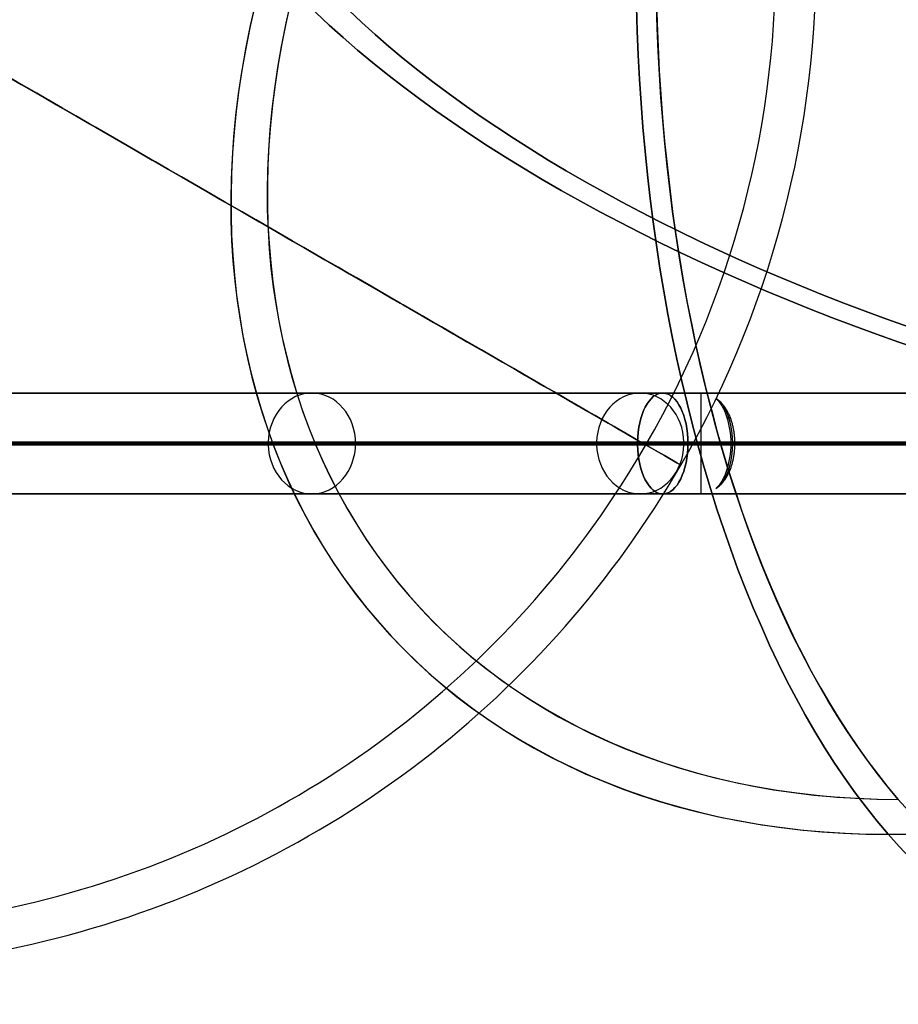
# Model space of a CAD drawing. Extents: x 27 to 760, y 3196 to 3474.
# Tile 2 of 10: x 150 to 237, y 3206 to 3304. Entities that reach past the tile are written whole.
import ezdxf

# ---------------------------------------------------------------- set-up
doc = ezdxf.new("R2010")
doc.units = 0
doc.header["$MEASUREMENT"] = 0
doc.layers.add('DEFAULT', color=178, linetype='CONTINUOUS')

msp = doc.modelspace()

# ---------------------------------------------------------------- linework, layer by layer
at = {"layer": 'DEFAULT'}
for p, q in [((217.6665296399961, 3267.074535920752, 34.52110060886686), (217.6665296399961, 3257.085144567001, 34.52110060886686)), ((220.2693507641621, 3264.632934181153, 39.45116452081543), (220.6110218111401, 3264.632934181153, 39.27077971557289)), ((214.6636393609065, 3262.079840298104, 28.83325642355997), (220.6694199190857, 3262.079840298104, 40.20894479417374)), ((220.6694199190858, 3262.079840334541, 40.20894479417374), (221.0569061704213, 3262.079840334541, 40.00437190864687)), ((221.0569061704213, 3262.079840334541, 40.00437190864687), (221.0558238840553, 3262.211373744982, 40.00252586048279)), ((221.055824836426, 3261.948306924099, 40.00252367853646), (221.0569061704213, 3262.079840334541, 40.00437190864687)), ((220.269350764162, 3259.526746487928, 39.45116452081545), (220.6110982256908, 3259.526746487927, 39.27073937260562))]:
    msp.add_line(p, q, dxfattribs=at)
at = {"layer": 'DEFAULT', "extrusion": (0.8843223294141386, 8.430644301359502e-15, -0.4668768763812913)}
msp.add_lwpolyline([(3266.543022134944, 135.4018320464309), (3266.627438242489, 135.1741311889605), (3266.705312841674, 134.9409665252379), (3266.776530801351, 134.7019193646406), (3266.840976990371, 134.4565710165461), (3266.898490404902, 134.2047338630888), (3266.948726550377, 133.94714457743), (3266.991295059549, 133.6847709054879), (3267.025805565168, 133.418580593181), (3267.051922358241, 133.1494730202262), (3267.069528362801, 132.8780741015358), (3267.078561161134, 132.6049413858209), (3267.078958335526, 132.3306324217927), (3267.070675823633, 132.0557289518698), (3267.053742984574, 131.7809094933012), (3267.028207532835, 131.5068767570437), (3266.994117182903, 131.2343334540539), (3266.951556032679, 130.9639885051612), (3266.900753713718, 130.6965756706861), (3266.841976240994, 130.4328349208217), (3266.77548962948, 130.1735062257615), (3266.701577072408, 129.9192858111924), (3266.62059047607, 129.670694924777), (3266.532898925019, 129.4282110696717), (3266.438871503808, 129.192311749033), (3266.338894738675, 128.9634530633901), (3266.233424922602, 128.7420055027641), (3266.122935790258, 128.5283181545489), (3266.007901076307, 128.3227401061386), (3265.888768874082, 128.1255572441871), (3265.765884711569, 127.9368026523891), (3265.639568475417, 127.7564462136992), (3265.510140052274, 127.5844578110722), (3265.377929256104, 127.4208124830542), (3265.24330561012, 127.2655058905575), (3265.175207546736, 127.1909798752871), (3265.106648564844, 127.118538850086), (3265.037676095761, 127.048182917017), (3264.968337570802, 126.9799121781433), (3264.898674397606, 126.9137215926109), (3264.828703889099, 126.849585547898), (3264.758437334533, 126.7874732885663), (3264.687886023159, 126.7273540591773), (3264.617061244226, 126.6691971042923), (3264.545974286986, 126.6129716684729), (3264.47463644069, 126.5586469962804), (3264.403058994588, 126.5061923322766), (3264.331255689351, 126.455580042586), (3264.259250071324, 126.4067949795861), (3264.187068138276, 126.3598251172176), (3264.114735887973, 126.3146584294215), (3264.042279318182, 126.2712828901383), (3263.96972442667, 126.2296864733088), (3263.897097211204, 126.1898571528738), (3263.82442366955, 126.151782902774), (3263.751725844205, 126.1154501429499), (3263.679009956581, 126.080839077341), (3263.606278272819, 126.0479283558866), (3263.533533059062, 126.016696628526), (3263.460776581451, 125.9871225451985), (3263.388011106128, 125.9591847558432), (3263.315238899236, 125.9328619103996), (3263.242462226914, 125.9081326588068), (3263.169683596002, 125.8849773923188), (3263.096906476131, 125.8633834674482), (3263.024134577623, 125.8433399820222), (3262.951371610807, 125.8248360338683), (3262.878621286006, 125.8078607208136), (3262.805887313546, 125.7924031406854), (3262.733173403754, 125.7784523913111), (3262.660483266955, 125.7659975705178), (3262.587819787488, 125.7550287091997), (3262.515182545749, 125.7455395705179), (3262.442570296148, 125.7375248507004), (3262.369981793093, 125.7309792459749), (3262.297415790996, 125.7258974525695), (3262.224871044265, 125.722274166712), (3262.152346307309, 125.7201040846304), (3262.079840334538, 125.7193819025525)], dxfattribs=at)
at = {"layer": 'DEFAULT', "extrusion": (0.884322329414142, 9.758309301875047e-15, -0.4668768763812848)}
msp.add_lwpolyline([(3257.616658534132, 135.4018320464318), (3257.532249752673, 135.1741521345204), (3257.454379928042, 134.9410051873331), (3257.383164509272, 134.7019719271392), (3257.318718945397, 134.4566330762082), (3257.26120459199, 134.2048007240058), (3257.210966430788, 133.9472124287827), (3257.168395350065, 133.6848371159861), (3257.133882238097, 133.4186437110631), (3257.107763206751, 133.1495326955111), (3257.09015526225, 132.878130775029), (3257.081120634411, 132.6049962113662), (3257.080721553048, 132.3306872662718), (3257.089001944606, 132.0557860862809), (3257.105932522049, 131.7809703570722), (3257.131465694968, 131.50694164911), (3257.165553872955, 131.2344015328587), (3257.208112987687, 130.9640582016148), (3257.258913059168, 130.6966463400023), (3257.317687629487, 130.4329072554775), (3257.384170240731, 130.1735822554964), (3257.458077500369, 129.9193682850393), (3257.539058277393, 129.6707848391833), (3257.626744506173, 129.4283070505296), (3257.720768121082, 129.1924100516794), (3257.820743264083, 128.963548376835), (3257.9262129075, 128.7420941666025), (3258.036702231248, 128.5283989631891), (3258.151736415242, 128.3228143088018), (3258.270866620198, 128.1256278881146), (3258.393747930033, 127.9368719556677), (3258.520061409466, 127.7565149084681), (3258.649488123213, 127.584525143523), (3258.781698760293, 127.4208767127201), (3258.916322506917, 127.2655662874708), (3258.984420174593, 127.191038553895), (3259.052978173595, 127.1185961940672), (3259.121948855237, 127.0482394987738), (3259.191284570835, 126.9799687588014), (3259.260943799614, 126.9137790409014), (3259.330909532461, 126.849644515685), (3259.401170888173, 126.7875341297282), (3259.471716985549, 126.7274168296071), (3259.542536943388, 126.6692615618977), (3259.613619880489, 126.6130372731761), (3259.68495491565, 126.5587129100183), (3259.75653116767, 126.5062574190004), (3259.828335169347, 126.4556429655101), (3259.900343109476, 126.4068545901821), (3259.972528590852, 126.3598805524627), (3260.044865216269, 126.3147091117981), (3260.117326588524, 126.2713285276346), (3260.189886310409, 126.2297270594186), (3260.26251798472, 126.1898929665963), (3260.335195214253, 126.1518145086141), (3260.407895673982, 126.1154783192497), (3260.480613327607, 126.0808645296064), (3260.553346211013, 126.0479516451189), (3260.626092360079, 126.0167181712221), (3260.698849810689, 125.9871426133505), (3260.771616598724, 125.959203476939), (3260.844390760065, 125.9328792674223), (3260.917170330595, 125.9081484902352), (3260.989953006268, 125.8849914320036), (3261.062735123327, 125.8633955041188), (3261.135512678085, 125.843349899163), (3261.208281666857, 125.8248438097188), (3261.281038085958, 125.8078664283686), (3261.353777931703, 125.7924069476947), (3261.426497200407, 125.7784545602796), (3261.499191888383, 125.7659984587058), (3261.57185888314, 125.7550287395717), (3261.644498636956, 125.7455391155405), (3261.717112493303, 125.7375242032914), (3261.789701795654, 125.7309786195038), (3261.862267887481, 125.725896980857), (3261.934812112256, 125.7222739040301), (3262.007335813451, 125.7201040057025), (3262.079840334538, 125.7193819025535)], dxfattribs=at)
at = {"layer": 'DEFAULT'}
for points in [[(221.0558238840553, 3262.211373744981, 40.00252586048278), (221.0540027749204, 3262.29635827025, 39.99932127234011), (221.0512829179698, 3262.381467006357, 39.99455315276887), (221.0476570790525, 3262.466671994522, 39.98822045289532), (221.0431180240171, 3262.551945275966, 39.9803221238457), (221.0376585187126, 3262.63725889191, 39.97085711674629), (221.0312713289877, 3262.722584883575, 39.95982438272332), (221.0239492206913, 3262.80789529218, 39.94722287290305), (221.0156849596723, 3262.893162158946, 39.93305153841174), (221.0064713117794, 3262.978357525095, 39.91730933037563), (220.9963010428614, 3263.063453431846, 39.89999519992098), (220.9851669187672, 3263.14842192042, 39.88110809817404), (220.9730617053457, 3263.233235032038, 39.86064697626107), (220.9599781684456, 3263.31786480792, 39.8386107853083), (220.9459090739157, 3263.402283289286, 39.81499847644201), (220.9308471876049, 3263.486462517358, 39.78980900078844), (220.914785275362, 3263.570374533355, 39.76304130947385), (220.8961011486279, 3263.661502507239, 39.73200638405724), (220.8761292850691, 3263.752447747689, 39.69894109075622), (220.8548968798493, 3263.843114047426, 39.66391222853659), (220.8324311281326, 3263.933405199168, 39.62698659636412), (220.8087592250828, 3264.023224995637, 39.58823099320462), (220.7839083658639, 3264.112477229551, 39.54771221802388), (220.7579057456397, 3264.20106569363, 39.50549706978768), (220.7307785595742, 3264.288894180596, 39.46165234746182), (220.7025540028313, 3264.375866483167, 39.41624485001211), (220.673259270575, 3264.461886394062, 39.36934137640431), (220.642921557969, 3264.546857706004, 39.32100872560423), (220.6115680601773, 3264.630684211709, 39.27131369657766), (220.5792259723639, 3264.7132697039, 39.22032308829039), (220.5459224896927, 3264.794517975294, 39.16810369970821), (220.5116848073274, 3264.874332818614, 39.11472232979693), (220.4765401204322, 3264.952618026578, 39.06024577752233), (220.4405286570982, 3265.029259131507, 39.00482486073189), (220.4036279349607, 3265.10436913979, 38.9485115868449), (220.3658968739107, 3265.177919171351, 38.89141894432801), (220.3273943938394, 3265.249880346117, 38.83365992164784), (220.2483108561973, 3265.388920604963, 38.71659468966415), (220.1668486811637, 3265.521258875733, 38.59821979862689), (220.0834792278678, 3265.646664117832, 38.47943915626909), (219.9986738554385, 3265.764905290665, 38.3611566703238), (219.9129039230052, 3265.875751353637, 38.24427624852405), (219.826640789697, 3265.978971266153, 38.12970179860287), (219.7415509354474, 3266.07332799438, 38.02007510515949), (219.6575519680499, 3266.159838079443, 37.91546579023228), (219.5747811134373, 3266.239017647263, 37.81591829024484), (219.4933755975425, 3266.311382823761, 37.72147704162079), (219.4134726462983, 3266.377449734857, 37.63218648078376), (219.3352094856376, 3266.437734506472, 37.54809104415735), (219.2587233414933, 3266.492753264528, 37.46923516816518), (219.1841514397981, 3266.543022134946, 37.39566328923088)], [(219.1841514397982, 3257.616658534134, 37.39566328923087), (219.258707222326, 3257.666917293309, 37.46922082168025), (219.3351735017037, 3257.721923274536, 37.54805985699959), (219.4134143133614, 3257.782191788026, 37.63213504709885), (219.4932936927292, 3257.848238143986, 37.72140104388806), (219.5746756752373, 3257.920577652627, 37.81581249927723), (219.6574242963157, 3257.999725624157, 37.91532406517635), (219.7414035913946, 3258.086197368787, 38.01989039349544), (219.826477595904, 3258.180508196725, 38.12946613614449), (219.9127818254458, 3258.283734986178, 38.24404929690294), (219.9985880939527, 3258.394574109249, 38.36092208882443), (220.0834243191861, 3258.512798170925, 38.47918620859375), (220.1668184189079, 3258.638179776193, 38.59794335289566), (220.2482983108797, 3258.77049153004, 38.71629521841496), (220.3273919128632, 3258.909506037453, 38.83334350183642), (220.3658963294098, 3258.981455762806, 38.89109808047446), (220.4036271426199, 3259.054995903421, 38.94818989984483), (220.4405253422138, 3259.130098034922, 39.00450667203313), (220.4765319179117, 3259.20673373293, 39.05993610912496), (220.5116496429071, 3259.284971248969, 39.11439337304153), (220.5458651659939, 3259.364752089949, 39.16776583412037), (220.5791509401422, 3259.44597889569, 39.2199855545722), (220.6114794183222, 3259.528554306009, 39.27098459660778), (220.6428230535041, 3259.612380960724, 39.32069502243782), (220.6731542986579, 3259.697361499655, 39.36904889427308), (220.7024456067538, 3259.783398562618, 39.41597827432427), (220.730669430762, 3259.870394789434, 39.46141522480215), (220.7577982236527, 3259.958252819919, 39.50529180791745), (220.7838044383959, 3260.046875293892, 39.5475400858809), (220.8086605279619, 3260.136164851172, 39.58809212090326), (220.8323389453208, 3260.226024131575, 39.62687997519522), (220.8548121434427, 3260.316355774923, 39.66383571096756), (220.8760525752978, 3260.407062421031, 39.698891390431), (220.8960326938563, 3260.498046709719, 39.73197907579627), (220.9147249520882, 3260.589211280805, 39.76303082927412), (220.9307904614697, 3260.673135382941, 39.78980396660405), (220.9458563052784, 3260.757326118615, 39.81499775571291), (220.9599296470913, 3260.841755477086, 39.83861334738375), (220.973017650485, 3260.926395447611, 39.86065189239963), (220.9851274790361, 3261.011218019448, 39.88111454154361), (220.9962662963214, 3261.096195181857, 39.90000244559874), (221.0064412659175, 3261.181298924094, 39.9173167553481), (221.0156595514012, 3261.266501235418, 39.93305862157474), (221.0239283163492, 3261.351774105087, 39.94722919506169), (221.0312547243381, 3261.437089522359, 39.95982962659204), (221.0376459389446, 3261.522419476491, 39.97086106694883), (221.0431091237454, 3261.607735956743, 39.98032466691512), (221.0476514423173, 3261.693010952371, 39.98822157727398), (221.0512800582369, 3261.778216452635, 39.99455294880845), (221.0540021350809, 3261.863324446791, 39.99931993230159), (221.055824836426, 3261.948306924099, 40.00252367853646)]]:
    msp.add_polyline3d(points, dxfattribs=at)
for radius, start, end in [(100, 329.9999999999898, 34.18951228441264), (96, 329.9999999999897, 34.38691678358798), (96, 239.9999999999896, 329.9999999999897), (100, 239.9999999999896, 329.9999999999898)]:
    msp.add_arc((129.1008805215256, 3309.933354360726), radius, start, end, dxfattribs=at)
at = {"layer": 'DEFAULT', "extrusion": (0.8660254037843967, -1.508515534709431e-13, -0.5000000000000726)}
for radius, start, end in [(100, 210.0000000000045, 300.0000000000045), (96, 210.0000000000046, 300.0000000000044)]:
    msp.add_arc((3309.933354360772, -67.60276970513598, 340.7007162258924), radius, start, end, dxfattribs=at)
at = {"layer": 'DEFAULT', "extrusion": (0.8660254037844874, 1.731670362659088e-13, 0.4999999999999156)}
for radius, start, end in [(100, 59.99999999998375, 149.9999999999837), (96, 59.99999999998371, 149.9999999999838)]:
    msp.add_arc((3309.933354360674, 67.60276970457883, 340.7007162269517), radius, start, end, dxfattribs=at)
at = {"layer": 'DEFAULT', "extrusion": (0.5000000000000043, 0.8660254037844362, 1.306884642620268e-15)}
for radius, start, end in [(96, 89.99999999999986, 269.9999999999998), (100, 89.99999999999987, 269.9999999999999)]:
    msp.add_arc((1543.162034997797, -4.2731e-12, 2931.036809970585), radius, start, end, dxfattribs=at)
at = {"layer": 'DEFAULT', "extrusion": (0.4330127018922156, -0.5000000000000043, 0.7499999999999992)}
for radius, start, end in [(100, 130.8933946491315, 220.8933946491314), (96, 130.8933946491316, 220.8933946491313)]:
    msp.add_arc((2364.34954949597, 1596.882089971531, -1713.51239311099), radius, start, end, dxfattribs=at)
at = {"layer": 'DEFAULT', "extrusion": (-0.4330127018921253, 0.5000000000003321, 0.7499999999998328)}
for radius, start, end in [(100, 310.8933946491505, 40.89339464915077), (96, 310.8933946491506, 40.8933946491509)]:
    msp.add_arc((-2364.349549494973, -1596.882089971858, 1713.512393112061), radius, start, end, dxfattribs=at)
at = {"layer": 'DEFAULT', "extrusion": (0.2500000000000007, 0.8660254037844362, 0.4330127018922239)}
for radius, start, end in [(100, 33.69006752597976, 213.6900675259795), (96, 33.69006752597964, 213.6900675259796)]:
    msp.add_arc((667.0055294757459, -1614.715245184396, 2832.684984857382), radius, start, end, dxfattribs=at)
at = {"layer": 'DEFAULT', "extrusion": (0.2500000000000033, 0.8660254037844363, -0.4330127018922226)}
for radius, start, end in [(100, 146.30993247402, 326.3099324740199), (96, 146.3099324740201, 326.30993247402)]:
    msp.add_arc((667.005529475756, 1614.71524518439, 2832.684984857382), radius, start, end, dxfattribs=at)
at = {"layer": 'DEFAULT', "extrusion": (0.4330127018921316, -0.5000000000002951, 0.7499999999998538)}
msp.add_arc((2364.349549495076, 1596.882089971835, -1713.512393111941), 100, 220.8933946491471, 310.8933946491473, dxfattribs=at)
at = {"layer": 'DEFAULT', "extrusion": (-0.43301270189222, 0.5000000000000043, 0.7499999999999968)}
msp.add_arc((-2364.349549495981, -1596.882089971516, 1713.512393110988), 100, 40.89339464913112, 130.8933946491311, dxfattribs=at)
at = {"layer": 'DEFAULT', "extrusion": (0, 1, 2.498001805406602e-16)}
for centre, end in [((-129.407300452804, -1.587e-13, 3267.078109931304), 158.5897414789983), ((-129.407300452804, -1.587e-13, 3257.081570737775), 158.5897401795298)]:
    msp.add_arc(centre, 94.86846658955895, 210.0000000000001, end, dxfattribs=at)
at = {"layer": 'DEFAULT', "extrusion": (0, 1, 0)}
for centre, radius, start, end in [((-261.4073004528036, -228.6307065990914, 3267.078109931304), 94.86846658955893, 150.0000000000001, 98.58974147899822), ((-261.4073004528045, 228.630706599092, 3267.078109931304), 94.86846658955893, 270.0000000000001, 218.5897414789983), ((-293.952127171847, -94.99999999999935, 3267.078109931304), 94.86846658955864, 30.00000000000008, 90), ((-261.4073004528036, -228.6307065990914, 3257.081570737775), 94.86846658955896, 150.0000000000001, 98.58974017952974), ((-261.4073004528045, 228.630706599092, 3257.081570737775), 94.86846658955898, 270.0000000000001, 218.5897401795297), ((-293.952127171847, -94.99999999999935, 3257.081570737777), 94.86846658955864, 30.00000000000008, 90.00000000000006)]:
    msp.add_arc(centre, radius, start, end, dxfattribs=at)
at = {"layer": 'DEFAULT', "extrusion": (-0.5000000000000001, 2.480654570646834e-16, 0.8660254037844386)}
for start, end in [(90, 268.492564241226), (268.492564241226, 270)]:
    msp.add_arc((-3262.079840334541, 245.7007162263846, 67.29634977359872), 5, start, end, dxfattribs=at)
at = {"layer": 'DEFAULT', "extrusion": (0.4999999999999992, 2.498001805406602e-16, 0.866025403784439)}
for start, end in [(270, 88.49256424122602), (88.49256424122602, 90)]:
    msp.add_arc((3262.079840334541, -245.7007162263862, -67.29634977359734), 5, start, end, dxfattribs=at)
at = {"layer": 'DEFAULT', "extrusion": (0.5000000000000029, 1.184595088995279e-15, 0.866025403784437)}
msp.add_arc((3262.079840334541, -207.0700096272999, 64.70365022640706), 5.000000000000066, 271.5074357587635, 88.49256424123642, dxfattribs=at)
at = {"layer": 'DEFAULT', "extrusion": (0.8660254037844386, 2.480654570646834e-16, 0.5000000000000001)}
for start, end in [(270, 88.49256424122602), (88.49256424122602, 90)]:
    msp.add_arc((3262.079840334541, 162.2963497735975, 340.7007162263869), 5, start, end, dxfattribs=at)
at = {"layer": 'DEFAULT', "extrusion": (0.866025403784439, -2.498001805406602e-16, -0.4999999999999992)}
for start, end in [(271.507435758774, 90), (270, 271.507435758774)]:
    msp.add_arc((3262.079840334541, -162.2963497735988, 340.7007162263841), 5, start, end, dxfattribs=at)
at = {"layer": 'DEFAULT', "extrusion": (0.8843223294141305, -1.506037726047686e-14, -0.4668768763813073)}
msp.add_arc((3261.77182918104, 133.4295416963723, 176.3702689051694), 5.162771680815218, 22.45896217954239, 86.57970058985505, dxfattribs=at)
at = {"layer": 'DEFAULT', "extrusion": (0.8843223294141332, -8.666337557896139e-15, -0.4668768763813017)}
msp.add_arc((3261.862656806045, 133.6476248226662, 176.5416002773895), 4.940268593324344, 29.19905689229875, 87.48035738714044, dxfattribs=at)
at = {"layer": 'DEFAULT', "extrusion": (7.16694390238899e-14, 1, 1.033583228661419e-15)}
msp.add_arc((-129.4073004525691, -2.7019e-12, 3262.079840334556), 100.000000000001, 209.9999999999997, 156.4190884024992, dxfattribs=at)
at = {"layer": 'DEFAULT', "extrusion": (7.522509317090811e-18, 1, -4.218781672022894e-19)}
msp.add_arc((-129.407300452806, 5.485e-13, 3261.948306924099), 99.99826959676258, 210.0000000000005, 156.419811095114, dxfattribs=at)
at = {"layer": 'DEFAULT', "extrusion": (9.987394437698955e-15, 1, -5.601139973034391e-16)}
msp.add_arc((-129.4073004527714, 2.5004e-12, 3262.211373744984), 99.9982695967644, 210, 156.4198097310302, dxfattribs=at)
at = {"layer": 'DEFAULT', "extrusion": (-3.365739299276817e-16, 1, 3.334160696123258e-17)}
msp.add_arc((-129.4073004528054, 4.81e-13, 3262.079840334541), 89.99999999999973, 210.0000000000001, 161.3147268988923, dxfattribs=at)
at = {"layer": 'DEFAULT', "extrusion": (9.685414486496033e-15, 1, 1.479548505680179e-14)}
msp.add_arc((-261.4073004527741, -228.6307065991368, 3262.079840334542), 99.99999999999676, 150.0000000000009, 96.41908840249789, dxfattribs=at)
at = {"layer": 'DEFAULT', "extrusion": (7.584796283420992e-16, 1, 1.158641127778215e-15)}
msp.add_arc((-261.4073004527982, -228.6307065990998, 3261.948306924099), 99.99826959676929, 149.9999999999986, 96.41981109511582, dxfattribs=at)
at = {"layer": 'DEFAULT', "extrusion": (1.409871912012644e-14, 1, 2.153697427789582e-14)}
msp.add_arc((-261.4073004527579, -228.6307065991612, 3262.211373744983), 99.99826959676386, 150.0000000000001, 96.41980973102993, dxfattribs=at)
at = {"layer": 'DEFAULT', "extrusion": (-9.671869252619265e-15, 1, 7.96292897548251e-15)}
msp.add_arc((-261.4073004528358, 228.6307065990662, 3262.079840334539), 100.0000000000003, 270, 216.4190884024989, dxfattribs=at)
at = {"layer": 'DEFAULT', "extrusion": (6.866061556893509e-15, 1, -1.359833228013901e-14)}
msp.add_arc((-261.407300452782, 228.6307065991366, 3262.211373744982), 99.99826959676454, 270, 216.4198097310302, dxfattribs=at)
at = {"layer": 'DEFAULT', "extrusion": (9.634398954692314e-18, 1, -1.908106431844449e-17)}
msp.add_arc((-261.4073004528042, 228.6307065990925, 3261.948306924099), 99.99826959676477, 269.9999999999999, 216.4198110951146, dxfattribs=at)
at = {"layer": 'DEFAULT', "extrusion": (-4.523538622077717e-16, 1, -6.305065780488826e-16)}
msp.add_arc((-261.4073004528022, -228.630706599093, 3262.079840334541), 90.00000000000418, 149.9999999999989, 101.3147268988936, dxfattribs=at)
at = {"layer": 'DEFAULT', "extrusion": (-1.154339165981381e-17, 1, 2.551513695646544e-17)}
msp.add_arc((-261.4073004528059, 228.6307065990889, 3262.079840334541), 89.999999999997, 270.0000000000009, 221.3147268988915, dxfattribs=at)
at = {"layer": 'DEFAULT', "extrusion": (-0.5000000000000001, 2.51534904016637e-16, 0.8660254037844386)}
for start, end in [(270, 271.507435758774), (271.507435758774, 90)]:
    msp.add_arc((-3262.079840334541, 245.7007162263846, 67.29634977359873), 5, start, end, dxfattribs=at)
at = {"layer": 'DEFAULT', "extrusion": (0.4999999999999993, 2.51534904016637e-16, 0.866025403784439)}
for start, end in [(90, 91.50743575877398), (91.50743575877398, 270)]:
    msp.add_arc((3262.079840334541, -245.7007162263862, -67.29634977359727), 5, start, end, dxfattribs=at)
at = {"layer": 'DEFAULT', "extrusion": (0.5000000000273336, -9.79417705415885e-13, 0.8660254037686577)}
msp.add_arc((3262.079840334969, -207.0700096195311, 64.70365022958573), 4.999999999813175, 88.4925642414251, 90.00000000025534, dxfattribs=at)
at = {"layer": 'DEFAULT', "extrusion": (7.774697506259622e-18, 1, -1.346617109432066e-17)}
msp.add_arc((-293.9521271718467, -94.99999999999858, 3262.079840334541), 99.99999999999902, 29.99999999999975, 90.0000000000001, dxfattribs=at)
at = {"layer": 'DEFAULT', "extrusion": (0.5000000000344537, 1.105413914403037e-12, 0.8660254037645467)}
msp.add_arc((3262.079840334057, -207.070009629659, 64.70365023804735), 4.999999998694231, 89.9999999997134, 91.50743575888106, dxfattribs=at)
at = {"layer": 'DEFAULT', "extrusion": (3.734543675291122e-20, 1, -6.46841938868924e-20)}
msp.add_arc((-293.9521271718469, -94.99999999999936, 3262.211373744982), 99.99826959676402, 30.0000000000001, 90, dxfattribs=at)
at = {"layer": 'DEFAULT', "extrusion": (3.75801774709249e-20, 1, -6.50907767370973e-20)}
msp.add_arc((-293.9521271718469, -94.99999999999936, 3261.9483069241), 99.99826959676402, 30.0000000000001, 90, dxfattribs=at)
at = {"layer": 'DEFAULT', "extrusion": (0.5000000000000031, 5.221661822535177e-16, 0.8660254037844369)}
msp.add_arc((3262.079840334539, -207.0700096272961, 64.7036502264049), 5.000000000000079, 91.50743575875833, 268.4925642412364, dxfattribs=at)
at = {"layer": 'DEFAULT', "extrusion": (0.8660254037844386, 2.51534904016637e-16, 0.5000000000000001)}
for start, end in [(90, 91.50743575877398), (91.50743575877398, 270)]:
    msp.add_arc((3262.079840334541, 162.2963497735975, 340.7007162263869), 5, start, end, dxfattribs=at)
at = {"layer": 'DEFAULT', "extrusion": (0.866025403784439, -2.51534904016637e-16, -0.4999999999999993)}
for start, end in [(268.492564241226, 270), (90, 268.492564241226)]:
    msp.add_arc((3262.079840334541, -162.2963497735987, 340.7007162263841), 5, start, end, dxfattribs=at)
at = {"layer": 'DEFAULT', "extrusion": (0.5000000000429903, 1.947584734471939e-13, 0.866025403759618)}
msp.add_arc((3262.079840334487, -207.0700096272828, 64.70365023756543), 4.99999999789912, 269.9999999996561, 271.5074357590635, dxfattribs=at)
at = {"layer": 'DEFAULT', "extrusion": (0.5000000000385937, -1.023784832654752e-13, 0.8660254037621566)}
msp.add_arc((3262.079840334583, -207.0700096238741, 64.70365023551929), 4.999999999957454, 268.4925642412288, 270.0000000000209, dxfattribs=at)
at = {"layer": 'DEFAULT', "extrusion": (-1.200800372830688e-18, 1, 2.079847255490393e-18)}
msp.add_arc((-293.9521271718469, -94.99999999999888, 3262.079840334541), 89.99999999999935, 29.99999999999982, 89.99999999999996, dxfattribs=at)
at = {"layer": 'DEFAULT', "extrusion": (0.8843223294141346, 1.064301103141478e-14, -0.4668768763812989)}
msp.add_arc((3262.387851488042, 133.4295416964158, 176.3702689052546), 5.162771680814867, 93.42029941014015, 157.5410378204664, dxfattribs=at)
at = {"layer": 'DEFAULT', "extrusion": (0.8843223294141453, -1.133313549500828e-14, -0.4668768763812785)}
msp.add_arc((3262.297019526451, 133.6476360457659, 176.5416002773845), 4.940257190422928, 92.51959808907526, 150.8005748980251, dxfattribs=at)
at = {"layer": 'DEFAULT', "extrusion": (0.8660254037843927, -1.544875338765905e-13, 0.5000000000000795)}
for radius, end in [(96, 239.9999999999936), (100, 239.9999999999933)]:
    msp.add_arc((3309.933354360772, 67.60276970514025, 340.7007162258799), radius, 149.9999999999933, end, dxfattribs=at)
at = {"layer": 'DEFAULT', "extrusion": (0.8660254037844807, 1.398325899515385e-13, -0.4999999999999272)}
msp.add_arc((3309.933354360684, -67.60276970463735, 340.7007162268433), 100, 120.0000000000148, 210.0000000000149, dxfattribs=at)

doc.saveas('drawing.dxf')
